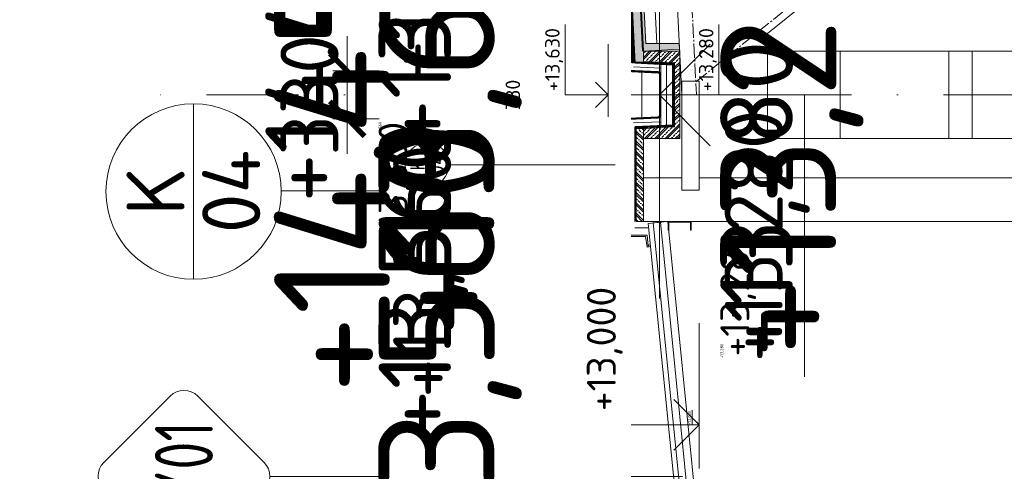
# Model space of a CAD drawing. Header units: millimetres. Extents: x -1695604 to 5289369, y -1488057 to 2187451.
# Tile 214 of 256: x 201282 to 208067, y 174710 to 177818. Entities that reach past the tile are written whole.
import ezdxf
from ezdxf import colors
from ezdxf.entities.mleader import LeaderData, LeaderLine
from ezdxf.enums import TextEntityAlignment as Align
from ezdxf.math import Vec2, Vec3

# ---------------------------------------------------------------- set-up
doc = ezdxf.new("R2010")
doc.units = ezdxf.units.MM
for name, pattern in [('AM_DIN_G_W050', [13.75, 9.75, -1.5, 1, -1.5]), ('CARKOVANA', [5, 3, -2]), ('CENTERX2', [101.6, 63.5, -12.7, 12.7, -12.7]), ('DASHDOT', [25.4, 12.7, -6.35, 0, -6.35])]:
    doc.linetypes.add(name, pattern=pattern)
doc.layers.get('Defpoints').update_dxf_attribs({"color": 8})
for name, color, linetype in [('0 @ 1', 7, 'Continuous'), ('0 @ 10', 7, 'Continuous'), ('0 @ 100', 7, 'Continuous'), ('0 @ 200', 7, 'Continuous'), ('0 @ 250 (1)', 7, 'Continuous'), ('0 @ 250 (2)', 7, 'Continuous'), ('0 @ 400', 7, 'Continuous')]:
    doc.layers.add(name, color=color, linetype=linetype)
for name, color, linetype, lineweight in [('A99_N_kce-pohl', 1, 'Continuous', 9), ('A99_N_kce-rez-sil', 6, 'Continuous', 18), ('A99_N_kce-rez-ten', 4, 'Continuous', 9), ('A99_N_koty-10-vysk', 160, 'Continuous', 9), ('A99_N_koty-200', 5, 'Continuous', 5), ('A99_N_koty-200 @ 200', 5, 'Continuous', 5), ('A99_N_koty-200 @ 50 (2)', 5, 'Continuous', 5), ('A99_N_koty-200-vysk', 6, 'Continuous', 9), ('A99_N_koty-50-vysk', 160, 'Continuous', 9), ('A99_N_koty-vysk', 160, 'Continuous', 5), ('A99_N_sraf', 252, 'Continuous', 0), ('A99_N_txt-popis-200', 240, 'Continuous', 5), ('A99_N_txt-popis-50', 240, 'Continuous', 9), ('A99_N_txt-popis-50 @ 200', 240, 'Continuous', 9), ('A99_N_txt-popis-50 @ 50', 240, 'Continuous', 9), ('A99_N_znaceni 200', 5, 'Continuous', 5), ('A99_N_znaceni 50', 5, 'Continuous', 5), ('A99_S_kce-pohl', 7, 'Continuous', 5), ('A99_S_kce-rez-sil', 7, 'Continuous', 15), ('A99_S_kce-rez-ten', 7, 'Continuous', 9), ('A99_S_osy', 1, 'CENTERX2', 5), ('A99_S_sraf', 252, 'Continuous', 9)]:
    doc.layers.add(name, color=color, linetype=linetype, lineweight=lineweight)
doc.styles.add('A99_kota', font='isocpeur.ttf', dxfattribs={"height": 2})
doc.styles.add('A99_popis', font='isocpeur.ttf')
doc.linetypes.add('IZOLACE', pattern='A,0.00254,-2.54,[134,ltypeshp.shx,S=2.54,R=0,X=-2.54,Y=0],-5.08,[134,ltypeshp.shx,S=2.54,R=180,X=2.54,Y=0],-2.54', length=10.16254)
doc.dimstyles.new('A99_kota_200 new', dxfattribs={"dimscale": 200, "dimtxt": 2, "dimasz": 1.2, "dimexe": 0.5, "dimexo": 1.5, "dimgap": 0.3, "dimtad": 1, "dimdec": 0, "dimzin": 3, "dimdsep": 46, "dimtxsty": 'A99_kota', "dimblk": 'ARCHTICK', "dimcen": 2.5, "dimazin": 2, "dimtfac": 0.75, "dimtdec": 0, "dimtmove": 2, "dimatfit": 0, "dimfxl": 0, "dimtolj": 1, "dimtzin": 0, "dimlwd": 5, "dimlwe": 5, "dimarcsym": 0})

# ---------------------------------------------------------------- blocks, each defined once
blk = doc.blocks.new('*U25')
at = {"color": 0, "linetype": 'ByBlock', "lineweight": -2}
blk.add_line((-3, 0), (7, 0), dxfattribs=at)
for points in [[(0, 0), (0, 5), (0, 5), (9.999, 5)], [(-1.75, 1.75), (0, 0), (1.75, 1.75)]]:
    blk.add_lwpolyline(points, dxfattribs=at)
at = {"color": 0, "linetype": 'ByBlock', "lineweight": -2, "style": 'A99_kota'}
for tag, p in [('VYSKA', (9.499, 7.75)), ('POPIS', (9.499, 4.5))]:
    blk.add_attdef(tag, text='', height=2, dxfattribs=at).set_placement(p, align=Align.TOP_RIGHT)
blk = doc.blocks.new('*U47')
at = {"color": 0, "linetype": 'ByBlock', "lineweight": -2, "style": 'A99_kota'}
for tag, p in [('VYSKA', (9.2, 8.45)), ('POPIS', (9.2, 5.2))]:
    blk.add_attdef(tag, text='', height=2, dxfattribs=at).set_placement(p, align=Align.TOP_RIGHT)
blk = doc.blocks.new('*U6692')
at = {"layer": 'A99_N_koty-200-vysk', "lineweight": 5}
ref = blk.add_blockref('*U47', (204564.8, 215750.8), dxfattribs=dict(at, xscale=200, yscale=200, zscale=200, rotation=90.00000000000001))
ref.add_attrib('VYSKA', '+14.450', dxfattribs={"layer": '0 @ 100', "color": 0, "linetype": 'ByBlock', "lineweight": -2, "height": 200, "rotation": 90, "style": 'A99_kota'}).set_placement((202914.8, 178755), align=Align.TOP_RIGHT)
ref = blk.add_blockref('*U47', (204564.8, 215750.8), dxfattribs=dict(at, xscale=200, yscale=200, zscale=200, rotation=90.00000000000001))
ref.add_attrib('VYSKA', '+14.450', dxfattribs={"layer": '0 @ 250 (1)', "color": 0, "linetype": 'ByBlock', "lineweight": -2, "height": 500, "rotation": 90, "style": 'A99_kota'}).set_placement((202974.8, 178755), align=Align.TOP_RIGHT)
ref = blk.add_blockref('*U47', (204564.8, 215750.8), dxfattribs=dict(at, xscale=200, yscale=200, zscale=200, rotation=90.00000000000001))
ref.add_attrib('VYSKA', '+14.450', dxfattribs={"layer": '0 @ 250 (2)', "color": 0, "linetype": 'ByBlock', "lineweight": -2, "height": 500, "rotation": 90, "style": 'A99_kota'}).set_placement((202974.8, 178755), align=Align.TOP_RIGHT)
ref = blk.add_blockref('*U47', (204564.8, 215750.8), dxfattribs=dict(at, xscale=200, yscale=200, zscale=200, rotation=90.00000000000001))
ref.add_attrib('VYSKA', '+14.450', dxfattribs={"layer": '0 @ 400', "color": 0, "linetype": 'ByBlock', "lineweight": -2, "height": 800, "rotation": 90, "style": 'A99_kota'}).set_placement((203034.8, 178755), align=Align.TOP_RIGHT)
blk = doc.blocks.new('*U24')
at = {"color": 0, "linetype": 'ByBlock', "lineweight": -2}
blk.add_line((-3, 0), (7, 0), dxfattribs=at)
for points in [[(0, 0), (0, 5), (0, 5), (9.7, 5)], [(-1.75, 1.75), (0, 0), (1.75, 1.75)]]:
    blk.add_lwpolyline(points, dxfattribs=at)
at = {"color": 0, "linetype": 'ByBlock', "lineweight": -2, "style": 'A99_kota'}
for tag, p in [('VYSKA', (9.2, 7.75)), ('POPIS', (9.2, 4.5))]:
    blk.add_attdef(tag, text='', height=2, dxfattribs=at).set_placement(p, align=Align.TOP_RIGHT)
blk = doc.blocks.new('*U6698')
at = {"layer": 'A99_N_koty-200-vysk', "lineweight": 5}
ref = blk.add_blockref('*U24', (205335, 177300), dxfattribs=dict(at, xscale=200, yscale=200, zscale=200, rotation=90.00000000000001))
ref.add_attrib('VYSKA', '+13,630', dxfattribs={"layer": '0 @ 400', "color": 0, "linetype": 'ByBlock', "lineweight": -2, "height": 800, "rotation": 90, "style": 'A99_kota'}).set_placement((203755, 179100), align=Align.TOP_RIGHT)
ref = blk.add_blockref('*U24', (205335, 177300), dxfattribs=dict(at, xscale=200, yscale=200, zscale=200, rotation=90.00000000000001))
ref.add_attrib('VYSKA', '+13,630', dxfattribs={"layer": '0 @ 250 (1)', "color": 0, "linetype": 'ByBlock', "lineweight": -2, "height": 500, "rotation": 90, "style": 'A99_kota'}).set_placement((203755, 179100), align=Align.TOP_RIGHT)
ref = blk.add_blockref('*U24', (205335, 177300), dxfattribs=dict(at, xscale=200, yscale=200, zscale=200, rotation=90.00000000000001))
ref.add_attrib('VYSKA', '+13,630', dxfattribs={"layer": '0 @ 250 (2)', "color": 0, "linetype": 'ByBlock', "lineweight": -2, "height": 500, "rotation": 90, "style": 'A99_kota'}).set_placement((203755, 179100), align=Align.TOP_RIGHT)
ref = blk.add_blockref('*U24', (205335, 177300), dxfattribs=dict(at, xscale=200, yscale=200, zscale=200, rotation=90.00000000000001))
ref.add_attrib('VYSKA', '+13,630', dxfattribs={"layer": '0 @ 100', "color": 0, "linetype": 'ByBlock', "lineweight": -2, "height": 200, "rotation": 90, "style": 'A99_kota'}).set_placement((203755, 179100), align=Align.TOP_RIGHT)
ref = blk.add_blockref('*U24', (205335, 177300), dxfattribs=dict(at, xscale=200, yscale=200, zscale=200, rotation=90.00000000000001))
ref.add_attrib('VYSKA', '+13,630', dxfattribs={"layer": '0 @ 10', "color": 0, "linetype": 'ByBlock', "lineweight": -2, "height": 20, "rotation": 90, "style": 'A99_kota'}).set_placement((203755, 179100), align=Align.TOP_RIGHT)
ref = blk.add_blockref('*U24', (205335, 177300), dxfattribs=dict(at, xscale=200, yscale=200, zscale=200, rotation=90.00000000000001))
ref.add_attrib('VYSKA', '+13,630', dxfattribs={"layer": '0 @ 1', "color": 0, "linetype": 'ByBlock', "lineweight": -2, "height": 2, "rotation": 90, "style": 'A99_kota'}).set_placement((203755, 179100), align=Align.TOP_RIGHT)
ref = blk.add_blockref('*U24', (205335, 177300), dxfattribs=dict(at, xscale=200, yscale=200, zscale=200, rotation=90.00000000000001))
ref.add_attrib('VYSKA', '+13,630', dxfattribs={"layer": '0 @ 200', "color": 0, "linetype": 'ByBlock', "lineweight": -2, "height": 400, "rotation": 90, "style": 'A99_kota'}).set_placement((203785, 179140), align=Align.TOP_RIGHT)
blk = doc.blocks.new('*U74')
at = {"color": 0, "linetype": 'ByBlock', "lineweight": -2}
blk.add_line((-3, 0), (7, 0), dxfattribs=at)
for points in [[(0, 0), (0, 5), (0, 5), (9.7, 5)], [(-1.75, 1.75), (0, 0), (1.75, 1.75)]]:
    blk.add_lwpolyline(points, dxfattribs=at)
at = {"color": 0, "linetype": 'ByBlock', "lineweight": -2, "style": 'A99_kota'}
for tag, p in [('VYSKA', (9.2, 7.75)), ('POPIS', (9.2, 4.5))]:
    blk.add_attdef(tag, text='', height=2, dxfattribs=at).set_placement(p, align=Align.TOP_RIGHT)
blk = doc.blocks.new('*U6700')
at = {"layer": 'A99_N_koty-200-vysk', "lineweight": 5}
ref = blk.add_blockref('*U74', (205405, 175120), dxfattribs=dict(at, xscale=200, yscale=200, zscale=200, rotation=90.00000000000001))
ref.add_attrib('VYSKA', '+13,560', dxfattribs={"layer": '0 @ 100', "color": 0, "linetype": 'ByBlock', "lineweight": -2, "height": 200, "rotation": 90, "style": 'A99_kota'}).set_placement((203755, 177115), align=Align.TOP_RIGHT)
ref = blk.add_blockref('*U74', (205405, 175120), dxfattribs=dict(at, xscale=200, yscale=200, zscale=200, rotation=90.00000000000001))
ref.add_attrib('VYSKA', '+13,560', dxfattribs={"layer": '0 @ 10', "color": 0, "linetype": 'ByBlock', "lineweight": -2, "height": 20, "rotation": 90, "style": 'A99_kota'}).set_placement((203755, 177115), align=Align.TOP_RIGHT)
ref = blk.add_blockref('*U74', (205405, 175120), dxfattribs=dict(at, xscale=200, yscale=200, zscale=200, rotation=90.00000000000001))
ref.add_attrib('VYSKA', '+13,560', dxfattribs={"layer": '0 @ 1', "color": 0, "linetype": 'ByBlock', "lineweight": -2, "height": 2, "rotation": 90, "style": 'A99_kota'}).set_placement((203755, 177115), align=Align.TOP_RIGHT)
ref = blk.add_blockref('*U74', (205405, 175120), dxfattribs=dict(at, xscale=200, yscale=200, zscale=200, rotation=90.00000000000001))
ref.add_attrib('VYSKA', '+13,560', dxfattribs={"layer": '0 @ 400', "color": 0, "linetype": 'ByBlock', "lineweight": -2, "height": 800, "rotation": 90, "style": 'A99_kota'}).set_placement((203755, 177115), align=Align.TOP_RIGHT)
ref = blk.add_blockref('*U74', (205405, 175120), dxfattribs=dict(at, xscale=200, yscale=200, zscale=200, rotation=90.00000000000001))
ref.add_attrib('VYSKA', '+13,560', dxfattribs={"layer": '0 @ 250 (1)', "color": 0, "linetype": 'ByBlock', "lineweight": -2, "height": 500, "rotation": 90, "style": 'A99_kota'}).set_placement((203755, 177115), align=Align.TOP_RIGHT)
ref = blk.add_blockref('*U74', (205405, 175120), dxfattribs=dict(at, xscale=200, yscale=200, zscale=200, rotation=90.00000000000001))
ref.add_attrib('VYSKA', '+13,560', dxfattribs={"layer": '0 @ 250 (2)', "color": 0, "linetype": 'ByBlock', "lineweight": -2, "height": 500, "rotation": 90, "style": 'A99_kota'}).set_placement((203755, 177115), align=Align.TOP_RIGHT)
ref = blk.add_blockref('*U74', (205405, 175120), dxfattribs=dict(at, xscale=200, yscale=200, zscale=200, rotation=90.00000000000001))
ref.add_attrib('VYSKA', '+13,560', dxfattribs={"layer": '0 @ 200', "color": 0, "linetype": 'ByBlock', "lineweight": -2, "height": 400, "rotation": 90, "style": 'A99_kota'}).set_placement((203855, 176960), align=Align.TOP_RIGHT)
blk = doc.blocks.new('*U20')
at = {"color": 0, "linetype": 'ByBlock'}
blk.add_line((-3.02, 0), (3.02, 0), dxfattribs=at)
blk.add_circle((0, 0), 3.02, dxfattribs=at)
at = {"color": 0, "linetype": 'ByBlock', "style": 'A99_popis'}
for tag, p in [('KATEGORIE', (0, 1.31)), ('PRVEK', (0, -1.298))]:
    blk.add_attdef(tag, text='', height=2, dxfattribs=at).set_placement(p, align=Align.MIDDLE_CENTER)
blk = doc.blocks.new('*U95')
at = {"color": 0}
for p, q in [((-0.721, 4.139), (-4.149, 0.711)), ((4.139, 0.711), (0.711, 4.139)), ((-4.149, -0.721), (-0.721, -4.149)), ((0.711, -4.149), (4.139, -0.721)), ((-0.005, -4.445), (-0.005, -25.786))]:
    blk.add_line(p, q, dxfattribs=at)
for centre, start, end in [((-0.005, 3.424), 45, 135), ((-3.433, -0.005), 135, 225), ((3.424, -0.005), 315, 45), ((-0.005, -3.433), 225, 315)]:
    blk.add_arc(centre, 1.012, start, end, dxfattribs=at)
at = {"color": 0, "linetype": 'ByBlock', "style": 'A99_popis', "width": 0.953108}
blk.add_attdef('SKLADBA', text='', height=3, rotation=0.0103, dxfattribs=at).set_placement((-2.863, -1.506), (2.855, -1.505), align=Align.FIT)
blk = doc.blocks.new('*U32')
at = {"color": 0, "linetype": 'ByBlock', "lineweight": -2}
blk.add_line((-3, 0), (7, 0), dxfattribs=at)
for points in [[(-1.75, -1.75), (0, 0), (1.75, -1.75)], [(0, 0), (0, -5), (0, -5), (9.7, -5)]]:
    blk.add_lwpolyline(points, dxfattribs=at)
at = {"color": 0, "linetype": 'ByBlock', "lineweight": -2, "style": 'A99_kota'}
for tag, p in [('VYSKA', (9.2, -2.25)), ('POPIS', (9.2, -5.5))]:
    blk.add_attdef(tag, text='', height=2, dxfattribs=at).set_placement(p, align=Align.TOP_RIGHT)
blk = doc.blocks.new('*U6713')
at = {"layer": 'A99_N_koty-200-vysk', "lineweight": 5}
ref = blk.add_blockref('*U32', (205690, 177300), dxfattribs=dict(at, xscale=-200, yscale=200, zscale=200, rotation=90))
ref.add_attrib('VYSKA', '+13,280', dxfattribs={"layer": '0 @ 400', "color": 0, "linetype": 'ByBlock', "lineweight": -2, "height": 800, "rotation": 90, "style": 'A99_kota'}).set_placement((206110, 178980), align=Align.TOP_RIGHT)
ref = blk.add_blockref('*U32', (205690, 177300), dxfattribs=dict(at, xscale=-200, yscale=200, zscale=200, rotation=90))
ref.add_attrib('VYSKA', '+13,280', dxfattribs={"layer": '0 @ 200', "color": 0, "linetype": 'ByBlock', "lineweight": -2, "height": 400, "rotation": 90, "style": 'A99_kota'}).set_placement((206140, 177200), align=Align.TOP_RIGHT)
ref = blk.add_blockref('*U32', (205690, 177300), dxfattribs=dict(at, xscale=-200, yscale=200, zscale=200, rotation=90))
ref.add_attrib('VYSKA', '+13,280', dxfattribs={"layer": '0 @ 100', "color": 0, "linetype": 'ByBlock', "lineweight": -2, "height": 200, "rotation": 90, "style": 'A99_kota'}).set_placement((206110, 176370), align=Align.TOP_RIGHT)
ref = blk.add_blockref('*U32', (205690, 177300), dxfattribs=dict(at, xscale=-200, yscale=200, zscale=200, rotation=90))
ref.add_attrib('VYSKA', '+13,280', dxfattribs={"layer": '0 @ 1', "color": 0, "linetype": 'ByBlock', "lineweight": -2, "height": 2, "rotation": 90, "style": 'A99_kota'}).set_placement((206110, 175508.7), align=Align.TOP_RIGHT)
ref = blk.add_blockref('*U32', (205690, 177300), dxfattribs=dict(at, xscale=-200, yscale=200, zscale=200, rotation=90))
ref.add_attrib('VYSKA', '+13,280', dxfattribs={"layer": '0 @ 10', "color": 0, "linetype": 'ByBlock', "lineweight": -2, "height": 20, "rotation": 90, "style": 'A99_kota'}).set_placement((206110, 175587), align=Align.TOP_RIGHT)
ref = blk.add_blockref('*U32', (205690, 177300), dxfattribs=dict(at, xscale=-200, yscale=200, zscale=200, rotation=90))
ref.add_attrib('VYSKA', '+13,280', dxfattribs={"layer": '0 @ 250 (1)', "color": 0, "linetype": 'ByBlock', "lineweight": -2, "height": 500, "rotation": 90, "style": 'A99_kota'}).set_placement((206110, 177675), align=Align.TOP_RIGHT)
ref = blk.add_blockref('*U32', (205690, 177300), dxfattribs=dict(at, xscale=-200, yscale=200, zscale=200, rotation=90))
ref.add_attrib('VYSKA', '+13,280', dxfattribs={"layer": '0 @ 250 (2)', "color": 0, "linetype": 'ByBlock', "lineweight": -2, "height": 500, "rotation": 90, "style": 'A99_kota'}).set_placement((206110, 177675), align=Align.TOP_RIGHT)
blk = doc.blocks.new('_ArchTick')
at = {"color": 0, "linetype": 'ByBlock', "const_width": 0.15}
blk.add_lwpolyline([(-0.5, -0.5), (0.5, 0.5)], dxfattribs=at)
blk = doc.blocks.new('*D5829')
at = {"layer": 'A99_N_koty-200', "color": 0, "linetype": 'Continuous', "lineweight": 5, "ltscale": 10, "transparency": 16777216}
for p, q in [((203538.9, 177464.9), (203538.9, 177704.9)), ((204338.9, 177464.9), (203438.9, 177464.9)), ((203538.9, 177135.1), (203538.9, 177464.9)), ((204338.9, 177135.1), (203438.9, 177135.1)), ((203538.9, 177135.1), (203538.9, 176895.1))]:
    blk.add_line(p, q, dxfattribs=at)
at = {"layer": 'Defpoints', "color": 0, "linetype": 'Continuous', "lineweight": 18, "ltscale": 10, "transparency": 16777216}
for p in [(203538.9, 177464.9), (205364.5, 177464.9), (205364.5, 177135.1)]:
    blk.add_point(p, dxfattribs=at)
at = {"layer": 'A99_N_koty-200', "color": 0, "linetype": 'Continuous', "lineweight": 5, "ltscale": 10, "transparency": 16777216, "xscale": 240, "yscale": 240, "zscale": 240}
for p, rotation in [((203538.9, 177464.9), 270), ((203538.9, 177135.1), 90)]:
    blk.add_blockref('_ArchTick', p, dxfattribs=dict(at, rotation=rotation))
at = {"layer": 'A99_N_koty-200', "color": 0, "linetype": 'Continuous', "lineweight": 0, "ltscale": 10, "transparency": 16777216, "insert": (203278.9, 177300), "char_height": 400, "attachment_point": 5, "rotation": 90, "style": 'A99_kota'}
blk.add_mtext('\\A1;330', dxfattribs=at)
blk = doc.blocks.new('*D5830')
at = {"layer": 'A99_N_koty-200', "color": 0, "linetype": 'Continuous', "lineweight": 5, "ltscale": 10, "transparency": 16777216}
for p, q in [((204955, 177464.9), (204730, 177464.9)), ((204755, 177135.1), (204755, 177464.9)), ((204955, 177135.1), (204730, 177135.1))]:
    blk.add_line(p, q, dxfattribs=at)
at = {"layer": 'Defpoints', "color": 0, "linetype": 'Continuous', "lineweight": 18, "ltscale": 10, "transparency": 16777216}
for p in [(204755, 177464.9), (205364.5, 177464.9), (205364.5, 177135.1)]:
    blk.add_point(p, dxfattribs=at)
at = {"layer": 'A99_N_koty-200', "color": 0, "linetype": 'Continuous', "lineweight": 5, "ltscale": 10, "transparency": 16777216, "xscale": 60, "yscale": 60, "zscale": 60}
for p, rotation in [((204755, 177464.9), 90), ((204755, 177135.1), 270)]:
    blk.add_blockref('_ArchTick', p, dxfattribs=dict(at, rotation=rotation))
at = {"layer": 'A99_N_koty-200', "color": 0, "linetype": 'Continuous', "lineweight": 0, "ltscale": 10, "transparency": 16777216, "insert": (204680, 177300), "char_height": 100, "attachment_point": 5, "rotation": 90, "style": 'A99_kota'}
blk.add_mtext('\\A1;330', dxfattribs=at)
blk = doc.blocks.new('*U504')
at = {"color": 0, "linetype": 'ByBlock', "lineweight": -2}
blk.add_line((-3, 0), (7, 0), dxfattribs=at)
for points in [[(0, 0), (0, 5.95), (0, 5.95), (9.7, 5.95)], [(-1.75, 1.75), (0, 0), (1.75, 1.75)]]:
    blk.add_lwpolyline(points, dxfattribs=at)
at = {"color": 0, "linetype": 'ByBlock', "lineweight": -2, "style": 'A99_kota'}
for tag, p in [('VYSKA', (9.2, 8.7)), ('POPIS', (9.2, 5.45))]:
    blk.add_attdef(tag, text='', height=2, dxfattribs=at).set_placement(p, align=Align.TOP_RIGHT)
blk = doc.blocks.new('*U59')
at = {"color": 0, "linetype": 'ByBlock', "lineweight": -2}
blk.add_line((-3, 0), (7, 0), dxfattribs=at)
for points in [[(-1.75, -1.75), (0, 0), (1.75, -1.75)], [(0, 0), (0, -8.2), (0, -8.2), (9.7, -8.2)]]:
    blk.add_lwpolyline(points, dxfattribs=at)
at = {"color": 0, "linetype": 'ByBlock', "lineweight": -2, "style": 'A99_kota'}
for tag, p in [('VYSKA', (9.2, -5.45)), ('POPIS', (9.2, -8.7))]:
    blk.add_attdef(tag, text='', height=2, dxfattribs=at).set_placement(p, align=Align.TOP_RIGHT)
blk = doc.blocks.new('*U6352')
at = {"layer": 'A99_N_txt-popis-50 @ 200', "lineweight": 9}
ml = blk.add_multileader_mtext('Standard', dxfattribs=at)
ml.set_content('\\A1;{\\C256;odvodňovací systém \\Pbude součásti \\Pdodávky opláštění}', color=1, style='A99_popis')
ml.set_leader_properties(color=256, linetype='ByLayer', lineweight=-1)
ml.build(insert=Vec2(0, 0))
ml.multileader.update_dxf_attribs({"dogleg_length": 1, "arrow_head_size": 300, "scale": 200})
ctx = ml.context
ctx.base_point, ctx.scale, ctx.char_height, ctx.arrow_head_size, ctx.landing_gap_size, ctx.plane_origin, ctx.plane_x_axis, ctx.plane_y_axis = Vec3(204020, -12035), 200, 400, 300, 250, Vec3(208175.1, -8522.5), Vec3(0, 1), Vec3(-1, 0)
notes = []
notes.append((ctx, [(1, (1, 1, 0), (204020, -1805), (0, -1), 4890, [(0, [(205935.3, -1130)], 0, [])])]))
ctx.mtext.insert, ctx.mtext.text_direction, ctx.mtext.rotation, ctx.mtext.width, ctx.mtext.defined_height, ctx.mtext.flow_direction = Vec3(203760, -11785), Vec3(0, 1), 1.570796, 5020, 63.5, 5
ctx.mtext.has_bg_fill, ctx.mtext.bg_color, ctx.mtext.bg_scale_factor, ctx.mtext.bg_transparency, ctx.mtext.use_window_bg_color = 1, -1073741824, 1, 0, 1
for ctx, leaders in notes:
    for number, flags, end, landing, length, lines in leaders:
        leader = LeaderData()
        leader.index, (leader.has_last_leader_line, leader.has_dogleg_vector, leader.attachment_direction) = number, flags
        leader.last_leader_point, leader.dogleg_vector, leader.dogleg_length = Vec3(end), Vec3(landing), length
        for number, points, colour, breaks in lines:
            line = LeaderLine()
            line.index, line.vertices, line.color, line.breaks = number, Vec3.list(points), colors.encode_raw_color(colour), breaks
            leader.lines.append(line)
        ctx.leaders.append(leader)
blk = doc.blocks.new('*U6398')
at = {"layer": 'A99_N_koty-200 @ 200', "linetype": 'Continuous', "lineweight": 0, "ltscale": 10}
dim = blk.add_linear_dim(base=(203538.9, 177464.9), p1=(205364.5, 177135.1), p2=(205364.5, 177464.9), angle=90, dimstyle='A99_kota_200 new', override={"dimscale": 200, "dimtix": 1, "dimtofl": 1, "dimtmove": 2, "dimatfit": 0}, dxfattribs=at)
dim.commit()
dim.dimension.update_dxf_attribs({"geometry": '*D5829', "text_midpoint": (203278.9, 177300)})
at = {"layer": 'A99_N_koty-200 @ 50 (2)', "linetype": 'Continuous', "lineweight": 0, "ltscale": 10}
dim = blk.add_linear_dim(base=(204755, 177464.9), p1=(205364.5, 177135.1), p2=(205364.5, 177464.9), angle=90, dimstyle='A99_kota_200 new', override={"dimscale": 50, "dimtix": 1, "dimtofl": 1, "dimtmove": 2, "dimatfit": 0}, dxfattribs=at)
dim.commit()
dim.dimension.update_dxf_attribs({"geometry": '*D5830', "text_midpoint": (204680, 177300), "dimtype": 128})
blk = doc.blocks.new('*U6401')
at = {"layer": 'A99_N_txt-popis-50 @ 50', "lineweight": 9}
ml = blk.add_multileader_mtext('Standard', dxfattribs=at)
ml.set_content('\\A1;{\\C256;odvodňovací systém \\Pbude součásti \\Pdodávky opláštění}', color=(178, 0, 0), style='A99_popis')
ml.set_leader_properties(color=256, linetype='ByLayer', lineweight=-1)
ml.build(insert=Vec2(0, 0))
ml.multileader.update_dxf_attribs({"dogleg_length": 1, "arrow_head_size": 75, "scale": 50})
ctx = ml.context
ctx.base_point, ctx.scale, ctx.char_height, ctx.arrow_head_size, ctx.landing_gap_size, ctx.plane_origin, ctx.plane_x_axis, ctx.plane_y_axis = Vec3(204689.1, 147388.8), 50, 100, 75, 62.5, Vec3(208175.1, 141477.5), Vec3(0, 1), Vec3(-1, 0)
notes = []
notes.append((ctx, [(1, (1, 1, 0), (204689.1, 148870), (0, -1), 146.2, [(0, [(205935.3, 148870)], 0, [])])]))
ctx.mtext.insert, ctx.mtext.text_direction, ctx.mtext.rotation, ctx.mtext.width, ctx.mtext.defined_height, ctx.mtext.flow_direction = Vec3(204624.1, 147451.3), Vec3(0, 1), 1.570796, 1255, 15.9, 5
ctx.mtext.has_bg_fill, ctx.mtext.bg_color, ctx.mtext.bg_scale_factor, ctx.mtext.bg_transparency, ctx.mtext.use_window_bg_color = 1, -1073741824, 1, 0, 1
for ctx, leaders in notes:
    for number, flags, end, landing, length, lines in leaders:
        leader = LeaderData()
        leader.index, (leader.has_last_leader_line, leader.has_dogleg_vector, leader.attachment_direction) = number, flags
        leader.last_leader_point, leader.dogleg_vector, leader.dogleg_length = Vec3(end), Vec3(landing), length
        for number, points, colour, breaks in lines:
            line = LeaderLine()
            line.index, line.vertices, line.color, line.breaks = number, Vec3.list(points), colors.encode_raw_color(colour), breaks
            leader.lines.append(line)
        ctx.leaders.append(leader)
at = {"layer": 'A99_N_txt-popis-50 @ 200', "lineweight": 9}
ml = blk.add_multileader_mtext('Standard', dxfattribs=at)
ml.set_content('\\A1;{\\C256;odvodňovací systém \\Pbude součásti \\Pdodávky opláštění}', color=1, style='A99_popis')
ml.set_leader_properties(color=256, linetype='ByLayer', lineweight=-1)
ml.build(insert=Vec2(0, 0))
ml.multileader.update_dxf_attribs({"dogleg_length": 1, "arrow_head_size": 300, "scale": 200})
ctx = ml.context
ctx.base_point, ctx.scale, ctx.char_height, ctx.arrow_head_size, ctx.landing_gap_size, ctx.plane_origin, ctx.plane_x_axis, ctx.plane_y_axis = Vec3(204020, 137965), 200, 400, 300, 250, Vec3(208175.1, 141477.5), Vec3(0, 1), Vec3(-1, 0)
notes = []
notes.append((ctx, [(1, (1, 1, 0), (204020, 148195), (0, -1), 4890, [(0, [(205935.3, 148870)], 0, [])])]))
ctx.mtext.insert, ctx.mtext.text_direction, ctx.mtext.rotation, ctx.mtext.width, ctx.mtext.defined_height, ctx.mtext.flow_direction = Vec3(203760, 138215), Vec3(0, 1), 1.570796, 5020, 63.5, 5
ctx.mtext.has_bg_fill, ctx.mtext.bg_color, ctx.mtext.bg_scale_factor, ctx.mtext.bg_transparency, ctx.mtext.use_window_bg_color = 1, -1073741824, 1, 0, 1
for ctx, leaders in notes:
    for number, flags, end, landing, length, lines in leaders:
        leader = LeaderData()
        leader.index, (leader.has_last_leader_line, leader.has_dogleg_vector, leader.attachment_direction) = number, flags
        leader.last_leader_point, leader.dogleg_vector, leader.dogleg_length = Vec3(end), Vec3(landing), length
        for number, points, colour, breaks in lines:
            line = LeaderLine()
            line.index, line.vertices, line.color, line.breaks = number, Vec3.list(points), colors.encode_raw_color(colour), breaks
            leader.lines.append(line)
        ctx.leaders.append(leader)

msp = doc.modelspace()

# ---------------------------------------------------------------- linework, layer by layer
at = {"layer": 'A99_S_kce-pohl'}
for p, q in [((211185, 177600), (206935, 177600)), ((206935, 177000), (211185, 177000))]:
    msp.add_line(p, q, dxfattribs=at)
at = {"layer": 'A99_S_kce-pohl', "lineweight": 5}
for points in [[(207745, 178775.1), (206435, 177722.4)], [(206435, 177300), (206435, 177722.4)]]:
    msp.add_lwpolyline(points, dxfattribs=at)
at = {"layer": 'A99_S_kce-rez-sil', "lineweight": 20}
for points in [[(206935, 177600), (206935, 177000), (206435, 177000), (206435, 177600)], [(207685, 177600), (207685, 177000), (207845, 177000), (207845, 177600)]]:
    msp.add_lwpolyline(points, close=True, dxfattribs=at)

# ---------------------------------------------------------------- block references
at = {"layer": 'A99_N_txt-popis-50', "color": 3, "linetype": 'Continuous', "lineweight": 18}
msp.add_blockref('*U6352', (0, 0), dxfattribs=at)
at = {"layer": 'A99_N_znaceni 200', "xscale": 200, "yscale": 200, "zscale": 200, "rotation": 90.00000000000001}
msp.add_blockref('*U20', (202480, 176635), dxfattribs=at).add_auto_attribs({'KATEGORIE': 'K', 'PRVEK': '04'})

# ---------------------------------------------------------------- next in the draw order: hatches: boundary and pattern name
at = {"layer": 'A99_N_sraf', "lineweight": 0, "transparency": 33554687}
h = msp.add_hatch(dxfattribs=at)
h.set_pattern_fill('ZELEZOBETON', color=256, scale=10, angle=90)
h.set_pattern_definition([(135, (0, 150000), (-35.355339, -35.355339), []), (135, (9e-16, 150014.14), (-35.355339, -35.355339), []), (135, (3e-15, 150042.426), (-49.497475, -21.213203), [20, -10, 0, -10])])
h.paths.add_polyline_path([(205580, 177070), (205530, 177070), (205530, 176430), (205580, 176430)])
at = {"layer": 'A99_S_sraf', "lineweight": 0, "transparency": 33554687}
h = msp.add_hatch(dxfattribs=at)
h.set_pattern_fill('ZELEZOBETON', color=256, scale=10)
h.set_pattern_definition([(45, (0, 150000), (-35.355339, 35.355339), []), (45, (14.14, 150000), (-35.355339, 35.355339), []), (45, (42.426, 150000), (-21.213203, 49.497475), [20, -10, 0, -10])])
h.paths.add_polyline_path([(205579.6, 177602.1), (205640.5, 177605.2), (205778.1, 177612), (205829.3, 177614.6), (205827.3, 177654.6), (205597.1, 177653.1), (205542.2, 178751.7), (205771.4, 178773.2), (205767.4, 178853.1), (205537.2, 178851.6), (205482.3, 179950.2), (205711.4, 179971.7), (205707.4, 180051.6), (205477.3, 180050.1), (205422.4, 181148.7), (205651.5, 181170.2), (205647.5, 181250.1), (205417.4, 181248.6), (205362.6, 182347.2), (205591.8, 182368.7), (205587.6, 182448.6), (205357.6, 182447.1), (205302.7, 183545.7), (205531.6, 183567.2), (205529.6, 183607.1), (204720.9, 183566.7), (204725.4, 183476.8), (205290.2, 183394.9)])
at = {"layer": 'A99_S_sraf', "linetype": 'Continuous', "lineweight": 0, "ltscale": 2, "transparency": 33554562}
h = msp.add_hatch(dxfattribs=at)
h.set_pattern_fill('BETON-LEHKY', color=256, scale=10)
h.set_pattern_definition([(137.86, (205568.888, 177615.76), (-26.83778, -29.6603), []), (92.86, (205553.407, 177660.11), (-29.6603, 26.83778), [5, -51.56854]), (137.86, (205553.157, 177665.104), (-26.83778, -29.6603), [5, -35]), (182.86, (205549.45, 177668.458), (-26.83778, -29.6603), [5, -51.56854]), (227.86, (205544.456, 177668.21), (29.6603, -26.83778), [5, -35]), (92.86, (205541.35, 177659.508), (-29.6603, 26.83778), [5, -51.56854]), (137.86, (205545.06, 177656.153), (-26.83778, -29.6603), [5, -35]), (182.86, (205550.052, 177656.402), (-26.83778, -29.6603), [5, -51.56854]), (227.86, (205553.407, 177660.11), (29.6603, -26.83778), [5, -35]), (137.86, (205536.13, 177672.37), (-26.83778, -29.6603), [10, -30])])
h.paths.add_polyline_path([(205523.6, 177519.2), (205230.8, 183381.9), (205285.7, 183384.7), (205578.6, 177522)])
at = {"layer": 'A99_S_sraf', "lineweight": 0, "transparency": 33554687}
h = msp.add_hatch(dxfattribs=at)
h.set_pattern_fill('ZELEZOBETON', color=256, scale=10)
h.set_pattern_definition([(45, (-83755, -393700), (-35.355339, 35.355339), []), (45, (-83740.86, -393700), (-35.355339, 35.355339), []), (45, (-83712.574, -393700), (-21.2132034, 49.4974747), [20, -10, 0, -10])])
h.paths.add_polyline_path([(205830, 177300), (205795, 177300), (205795, 177520), (205580, 177530), (205580, 177600), (205830, 177600)])
h.paths.add_polyline_path([(205830, 177000), (205580, 177000), (205580, 177070), (205795, 177080), (205795, 177300), (205830, 177300)])

# ---------------------------------------------------------------- next in the draw order: linework, layer by layer
at = {"layer": 'A99_N_kce-pohl'}
for points in [[(204564.8, 176325), (204564.8, 183370)], [(205390, 176325), (204564.8, 176325)]]:
    msp.add_lwpolyline(points, dxfattribs=at)
at = {"layer": 'A99_N_kce-pohl', "lineweight": 5}
msp.add_lwpolyline([(205848.5, 174409), (205813.7, 174405.6), (205612.7, 176415.5), (205707.2, 176425)], dxfattribs=at)
at = {"layer": 'A99_N_kce-rez-sil', "color": 1, "linetype": 'Continuous', "lineweight": 5}
msp.add_lwpolyline([(205580, 177070), (205530, 177070), (205530, 176430), (205580, 176430)], close=True, dxfattribs=at)
at = {"layer": 'A99_N_kce-rez-sil'}
msp.add_lwpolyline([(205948, 174419), (205747, 176429), (205647.5, 176419), (205848.5, 174409), (205948, 174419)], dxfattribs=at)
at = {"layer": 'A99_N_kce-rez-ten', "linetype": 'CARKOVANA', "lineweight": 0, "ltscale": 15, "const_width": 5}
for points in [[(205692.5, 177300), (205692.5, 177440.3, 0.400665), (205680.6, 177452.7), (205363.4, 177467.5, -0.386254), (205337.2, 177493.6), (205051.9, 183204.2), (204952.4, 183335.3), (204733.4, 183367.1), (204552.5, 183447.6), (204552.5, 183557.5)], [(205697.5, 177300), (205697.5, 177440.3, 0.400665), (205680.8, 177457.7), (205363.6, 177472.5, -0.386254), (205342.2, 177493.8), (205056.8, 183206), (204955.1, 183340), (204734.8, 183371.9), (204557.5, 183450.9), (204557.5, 183557.5)], [(205692.5, 177300), (205692.5, 177159.7, -0.400665), (205680.6, 177147.3), (205428.5, 177135.5, 0.400665), (205397.5, 177103.1), (205397.5, 176345)], [(205697.5, 177300), (205697.5, 177159.7, -0.400665), (205680.8, 177142.3), (205428.7, 177130.5, 0.400665), (205402.5, 177103.1), (205402.5, 176345)]]:
    msp.add_lwpolyline(points, format="xyb", dxfattribs=at)
at = {"layer": 'A99_N_kce-rez-ten', "linetype": 'Continuous', "lineweight": 0, "ltscale": 0.5}
for points in [[(205690, 177300), (205690, 177440.3, 0.400665), (205680.5, 177450.2), (205363.3, 177465, -0.386254), (205334.7, 177493.5), (205049.4, 183203.3), (204951, 183333), (204732.7, 183364.7), (204550, 183446), (204550, 183557.5)], [(205695, 177300), (205695, 177440.3, 0.400665), (205680.7, 177455.2), (205363.5, 177470, -0.386254), (205339.7, 177493.7), (205054.4, 183205.1), (204953.7, 183337.6), (204734.1, 183369.5), (204555, 183449.3), (204555, 183557.5)], [(205700, 177300), (205700, 177440.3, 0.400665), (205680.9, 177460.2), (205363.7, 177475, -0.386254), (205344.7, 177494), (205059.3, 183206.9), (204956.5, 183342.3), (204735.5, 183374.3), (204560, 183452.5), (204560, 183557.5)], [(205690, 177300), (205690, 177159.7, -0.400665), (205680.5, 177149.8), (205428.4, 177138, 0.400665), (205395, 177103.1), (205395, 176345)], [(205695, 177300), (205695, 177159.7, -0.400665), (205680.7, 177144.8), (205428.6, 177133, 0.400665), (205400, 177103.1), (205400, 176345)], [(205700, 177300), (205700, 177159.7, -0.400665), (205680.9, 177139.8), (205428.8, 177128, 0.400665), (205405, 177103.1), (205405, 176345)]]:
    msp.add_lwpolyline(points, format="xyb", dxfattribs=at)
at = {"layer": 'A99_N_kce-rez-ten', "lineweight": 0}
msp.add_lwpolyline([(205426.4, 177462.1), (205133.9, 183316.5)], dxfattribs=at)
at = {"layer": 'A99_N_kce-rez-ten', "linetype": 'CARKOVANA', "lineweight": 0, "ltscale": 15, "const_width": 10}
for points in [[(205488.7, 177717.7), (205488.7, 177717.7), (205498.6, 177518.8)], [(205513, 177523.1), (205785, 177510.5), (205785, 177300)], [(205520, 177077.2), (205785, 177089.5), (205785, 177300)], [(205525, 177078.8), (205525, 176430)]]:
    msp.add_lwpolyline(points, dxfattribs=at)
at = {"layer": 'A99_N_kce-rez-ten', "linetype": 'Continuous', "lineweight": 0}
for points in [[(205483.7, 177717.5), (205493.6, 177519)], [(205522.8, 177517.6), (205780, 177505.7), (205780, 177300)], [(205570, 177455.4), (205570, 177144.6)], [(205522.8, 177082.4), (205780, 177094.3), (205780, 177300)], [(205523.2, 177072.4), (205790, 177084.8), (205790, 177300)], [(205520, 176430), (205520, 177080)], [(205718.9, 177081.5), (205790, 177084.8), (205520.3, 177072.2)]]:
    msp.add_lwpolyline(points, dxfattribs=at)
at = {"layer": 'A99_N_kce-rez-ten', "linetype": 'Continuous', "lineweight": 0, "ltscale": 0.5}
msp.add_lwpolyline([(205700, 177510), (205700, 177090)], dxfattribs=at)
at = {"layer": 'A99_N_sraf', "color": 1, "linetype": 'IZOLACE', "ltscale": 4}
for points in [[(205385.7, 177474), (205093.6, 183322.4)], [(205466, 177470.2), (205174.2, 183310.7)]]:
    msp.add_lwpolyline(points, dxfattribs=at)
at = {"layer": 'A99_N_sraf', "color": 1, "linetype": 'IZOLACE', "ltscale": 3.8}
msp.add_lwpolyline([(205740, 177095), (205740, 177507.5)], dxfattribs=at)
at = {"layer": 'A99_N_sraf', "color": 1, "linetype": 'IZOLACE', "ltscale": 2}
for points in [[(205511.6, 177493.1), (205700, 177484.4)], [(205511.6, 177106.9), (205700, 177115.6)]]:
    msp.add_lwpolyline(points, dxfattribs=at)
at = {"layer": 'A99_N_sraf', "color": 1, "linetype": 'IZOLACE', "lineweight": 0, "ltscale": 4}
for points in [[(205480, 176340), (205480, 177120)], [(205610, 176385), (205520, 176385)]]:
    msp.add_lwpolyline(points, dxfattribs=at)
at = {"layer": 'A99_N_sraf', "color": 1, "linetype": 'IZOLACE', "lineweight": 0, "ltscale": 3}
msp.add_lwpolyline([(205898.2, 174414), (205697.2, 176424)], dxfattribs=at)
at = {"layer": 'A99_N_znaceni 200', "lineweight": 5}
msp.add_lwpolyline([(203084, 176640), (205390, 176640)], dxfattribs=at)
at = {"layer": 'A99_S_kce-pohl', "lineweight": 5}
for points in [[(205395, 186300), (205845, 177300)], [(206435, 177300), (205845, 177300)]]:
    msp.add_lwpolyline(points, dxfattribs=at)
at = {"layer": 'A99_S_kce-pohl', "color": 253, "linetype": 'AM_DIN_G_W050', "lineweight": 0, "ltscale": 10}
for points in [[(205494.9, 186305), (205944.9, 177305)], [(207945, 179000), (205940.7, 177389.3)]]:
    msp.add_lwpolyline(points, dxfattribs=at)
at = {"layer": 'A99_S_kce-pohl', "lineweight": 5}
msp.add_lwpolyline([(205845, 177395), (205965, 177395), (205965, 176645), (205845, 176645)], close=True, dxfattribs=at)
at = {"layer": 'A99_S_kce-rez-sil', "color": 7, "linetype": 'Continuous', "lineweight": 13}
for p, q in [((205580, 176730), (205845, 176730)), ((205965, 176730), (218965, 176730)), ((205530, 176430), (218965, 176430))]:
    msp.add_line(p, q, dxfattribs=at)
at = {"layer": 'A99_S_kce-rez-sil', "lineweight": 13}
for points in [[(205830, 177000), (205830, 177600), (205829.3, 177614.6), (205827.3, 177654.6), (205597.1, 177653.1), (205542.2, 178751.7), (205771.4, 178773.2), (205769.4, 178813.1), (205769.4, 178813.1)], [(205830, 177000), (205580, 177000), (205580, 176730)]]:
    msp.add_lwpolyline(points, dxfattribs=at)
at = {"layer": 'A99_S_kce-rez-sil', "color": 1, "linetype": 'Continuous', "lineweight": 5}
for points in [[(205616.8, 176271), (205618.3, 176254.4), (205605, 176253.4), (205595, 176325), (205377.5, 176325), (205390, 177162.5), (205475, 177162.5), (205475, 177157.5), (205445, 177157.5)], [(205612.5, 176260), (205605, 176335), (205385, 176335), (205385, 176435)]]:
    msp.add_lwpolyline(points, dxfattribs=at)
msp.add_lwpolyline([(205435, 176345), (205415, 176345), (205415, 177120), (205435, 177120)], close=True, dxfattribs=at)
at = {"layer": 'A99_S_kce-rez-sil', "linetype": 'Continuous', "lineweight": 5}
msp.add_lwpolyline([(205910, 176430), (205530, 176430), (205530, 177070)], dxfattribs=at)
at = {"layer": 'A99_S_kce-rez-sil', "linetype": 'Continuous', "lineweight": 13}
msp.add_lwpolyline([(205750, 176370), (205750, 176430), (205910, 176430), (205910, 176370), (205905, 176370), (205905, 176425), (205755, 176425), (205755, 176370), (205750, 176370)], dxfattribs=at)
at = {"layer": 'A99_S_kce-rez-ten', "linetype": 'CARKOVANA', "lineweight": 0, "ltscale": 15}
for points, const_width in [([(205513.7, 177518.7), (205220.1, 183395), (204730, 183466.2)], 20), ([(205577.1, 177602), (205287.6, 183394.8)], 5)]:
    msp.add_lwpolyline(points, dxfattribs=dict(at, const_width=const_width))
at = {"layer": 'A99_S_kce-rez-ten', "lineweight": 0}
for points in [[(205579.6, 177602.1), (205290.2, 183394.9), (204723.9, 183477)], [(205523.6, 177519.2), (205229.7, 183403.7), (204730, 183476.2)], [(205503.7, 177518.2), (205210.5, 183386.2), (204730, 183456)], [(205574.6, 177601.9), (205285.4, 183390.6)], [(205580, 177000), (205580, 177070), (205580, 177070), (205795, 177080), (205795, 177300)]]:
    msp.add_lwpolyline(points, dxfattribs=at)
for points in [[(205829.3, 177614.6), (205579.6, 177602.1), (205519.7, 178800.6), (205769.4, 178813.1), (205771.4, 178773.2), (205542.2, 178751.7), (205597.1, 177653.1), (205827.3, 177654.6)], [(205580, 177000), (205830, 177000), (205830, 177600), (205580, 177600), (205580, 177530), (205795, 177520), (205795, 177080), (205580, 177070)]]:
    msp.add_lwpolyline(points, close=True, dxfattribs=at)
at = {"layer": 'A99_S_kce-rez-ten', "lineweight": 5}
msp.add_lwpolyline([(205672.1, 177653.6), (205616.9, 178758.7)], dxfattribs=at)
at = {"layer": 'A99_S_osy', "linetype": 'DASHDOT', "lineweight": 5, "ltscale": 50}
msp.add_lwpolyline([(222254.8, 177300), (202234.8, 177300)], dxfattribs=at)

# ---------------------------------------------------------------- next in the draw order: block references
at = {"layer": 'A99_N_koty-10-vysk', "lineweight": 5, "xscale": 10, "yscale": 10, "zscale": 10, "rotation": 90.00000000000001}
msp.add_blockref('*U25', (205965, 175030), dxfattribs=at).add_auto_attribs({'VYSKA': '+13,000'})
at = {"layer": 'A99_N_koty-200', "color": 3, "linetype": 'Continuous', "lineweight": 18}
msp.add_blockref('*U6398', (0, 0), dxfattribs=at)
at = {"layer": 'A99_N_koty-vysk', "lineweight": 5, "xscale": 100, "yscale": 100, "zscale": 100, "rotation": 90.00000000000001}
msp.add_blockref('*U25', (205965, 175030), dxfattribs=at).add_auto_attribs({'VYSKA': '+13,000'})
at = {"layer": 'A99_N_txt-popis-200', "color": 3, "linetype": 'Continuous', "lineweight": 18}
for name in ['*U6692', '*U6698', '*U6713', '*U6700']:
    msp.add_blockref(name, (0, 0), dxfattribs=at)
at = {"layer": 'A99_N_znaceni 200', "lineweight": 5}
ref = msp.add_blockref('*U95', (202412.7, 174675.6), dxfattribs=dict(at, xscale=133.3, yscale=133.3, zscale=133.3, rotation=89.99999999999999))
ref.add_attrib('SKLADBA', 'S/01', dxfattribs={"layer": '0', "color": 0, "linetype": 'ByBlock', "height": 400, "rotation": 90.01026, "style": 'A99_popis', "width": 0.705829}).set_placement((202613.5, 174293.9), (202613.3, 175056.2), align=Align.FIT)

# ---------------------------------------------------------------- next in the draw order: leaders
at = {"layer": 'A99_N_txt-popis-50 @ 200', "lineweight": 9}
ml = msp.add_multileader_mtext('Standard', dxfattribs=at)
ml.set_content('\\A1;{\\C256;výlez na střechu}', color=1, style='A99_popis')
ml.set_leader_properties(color=256, linetype='ByLayer', lineweight=-1)
ml.build(insert=Vec2(0, 0))
ml.multileader.update_dxf_attribs({"dogleg_length": 200, "arrow_head_size": 300, "scale": 200})
ctx = ml.context
ctx.base_point, ctx.scale, ctx.char_height, ctx.arrow_head_size, ctx.landing_gap_size, ctx.plane_origin = Vec3(145525.1, 171532.5), 200, 800, 300, 1000, Vec3(143462.5, 164124.2)
notes = []
notes.append((ctx, [(0, (1, 1, 0), (144725.1, 171532.5), (1, 0), 800, [(0, [(144725.1, 175918.4)], 0, [])])]))
ctx.mtext.insert, ctx.mtext.width, ctx.mtext.defined_height, ctx.mtext.flow_direction = Vec3(146525.1, 172052.5), 8464.943, 1247.5, 5
for ctx, leaders in notes:
    for number, flags, end, landing, length, lines in leaders:
        leader = LeaderData()
        leader.index, (leader.has_last_leader_line, leader.has_dogleg_vector, leader.attachment_direction) = number, flags
        leader.last_leader_point, leader.dogleg_vector, leader.dogleg_length = Vec3(end), Vec3(landing), length
        for number, points, colour, breaks in lines:
            line = LeaderLine()
            line.index, line.vertices, line.color, line.breaks = number, Vec3.list(points), colors.encode_raw_color(colour), breaks
            leader.lines.append(line)
        ctx.leaders.append(leader)

# ---------------------------------------------------------------- next in the draw order: block references
at = {"layer": 'A99_N_txt-popis-50', "color": 3, "linetype": 'Continuous', "lineweight": 18}
msp.add_blockref('*U6401', (0, 0), dxfattribs=at)

# ---------------------------------------------------------------- next in the draw order: linework, layer by layer
at = {"layer": 'A99_N_kce-rez-ten', "linetype": 'Continuous', "lineweight": 0}
msp.add_lwpolyline([(205523.2, 177527.6), (205790, 177515.2), (205790, 177300)], dxfattribs=at)
at = {"layer": 'A99_N_znaceni 50'}
msp.add_lwpolyline([(204240, 176820), (205384.9, 176820)], dxfattribs=at)

# ---------------------------------------------------------------- next in the draw order: block references
at = {"layer": 'A99_N_koty-50-vysk', "lineweight": 5, "xscale": 50, "yscale": 50, "zscale": 50, "rotation": 90.00000000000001}
for name, p, values in [('*U504', (205337.5, 177300), {'VYSKA': '+13,630'}), ('*U59', (205690, 177300), {'VYSKA': '+13,280'})]:
    msp.add_blockref(name, p, dxfattribs=at).add_auto_attribs(values)
at = {"layer": 'A99_N_znaceni 50', "xscale": 50, "yscale": 50, "zscale": 50, "rotation": 90.00000000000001}
msp.add_blockref('*U20', (204089, 176820), dxfattribs=at).add_auto_attribs({'KATEGORIE': 'K', 'PRVEK': '04'})

doc.saveas('drawing.dxf')
